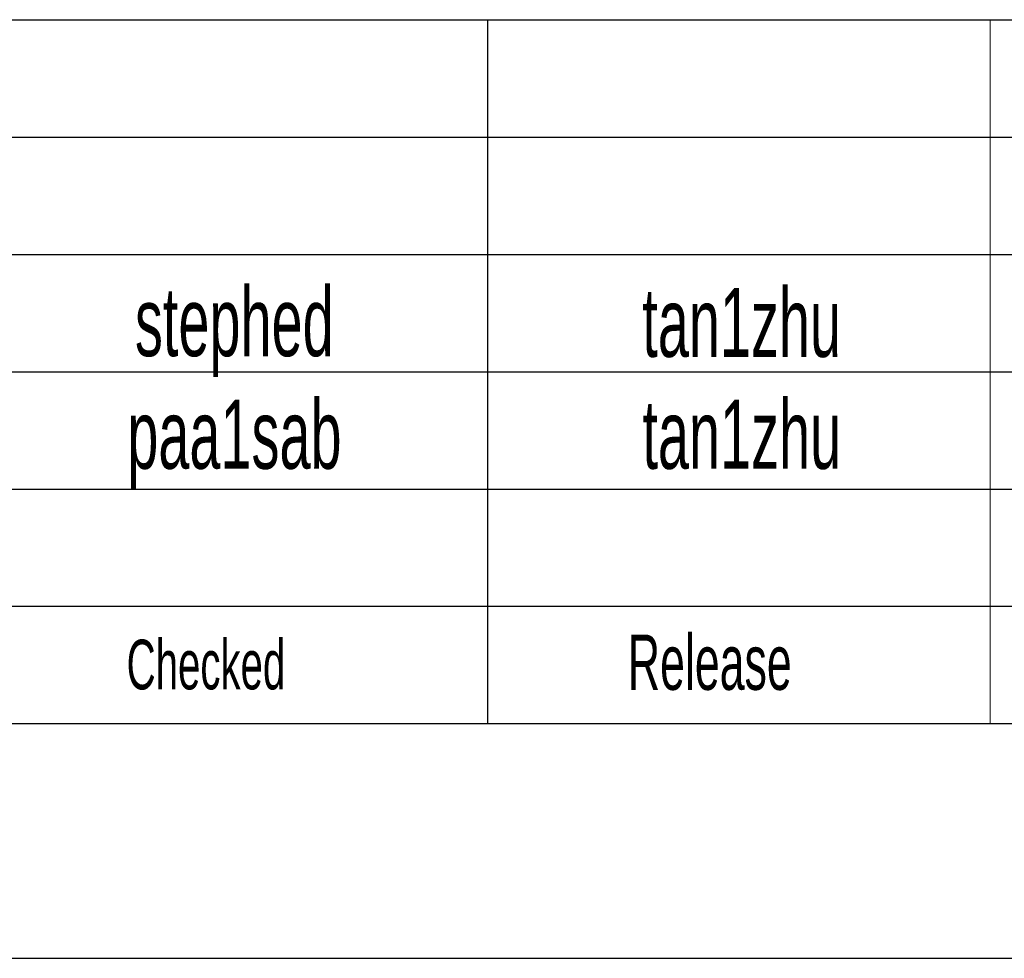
# Model space of a CAD drawing. Header units: millimetres. Extents: x 0 to 594, y 0 to 420.
# Tile 21 of 44: x 468 to 504, y 36 to 70. Entities that reach past the tile are written whole.
import ezdxf

# ---------------------------------------------------------------- set-up
doc = ezdxf.new("R2010")
doc.units = ezdxf.units.MM
doc.layers.add('FORMAT', color=7, linetype='Continuous')
doc.styles.add('SLDTEXTSTYLE1', font='TXT', dxfattribs={"width": 0.605})

msp = doc.modelspace()

# ---------------------------------------------------------------- linework, layer by layer
at = {"layer": 'FORMAT'}
for p, q in [((399.400041, 69.500053), (584.000041, 69.500053)), ((399.400041, 69.500053), (584.000041, 69.500053)), ((399.400041, 69.500053), (584.000041, 69.500053)), ((485.200041, 69.500053), (485.200041, 44.000053)), ((399.400041, 65.250053), (584.000041, 65.250053)), ((399.400041, 65.250053), (584.000041, 65.250053)), ((399.400041, 61.000053), (584.000041, 61.000053)), ((399.400041, 56.750053), (584.000041, 56.750053)), ((399.400041, 52.500053), (584.000041, 52.500053)), ((399.400041, 48.250053), (584.000041, 48.250053)), ((399.400041, 44.000053), (584.000041, 44.000053)), ((399.400041, 35.500053), (584.000041, 35.500053))]:
    msp.add_line(p, q, dxfattribs=at)
at = {"layer": 'FORMAT', "lineweight": 18}
msp.add_line((503.400041, 69.500053), (503.400041, 44.000053), dxfattribs=at)

# ---------------------------------------------------------------- texts
at = {"layer": 'FORMAT', "style": 'SLDTEXTSTYLE1'}
for s, insert, char_height, attachment_point in [('stephed', (476.027555, 59.811399), 2.5, 2), ('tan1zhu', (494.401917, 59.785559), 2.5, 2), ('paa1sab', (476.031647, 55.733668), 2.5, 2), ('tan1zhu', (494.406861, 55.730804), 2.5, 2), ('Checked', (472.126402, 47.042216), 1.8, 1), ('Release', (490.279911, 47.22498), 2, 1)]:
    msp.add_mtext(s, dxfattribs=dict(at, insert=insert, char_height=char_height, attachment_point=attachment_point))

doc.saveas('drawing.dxf')
